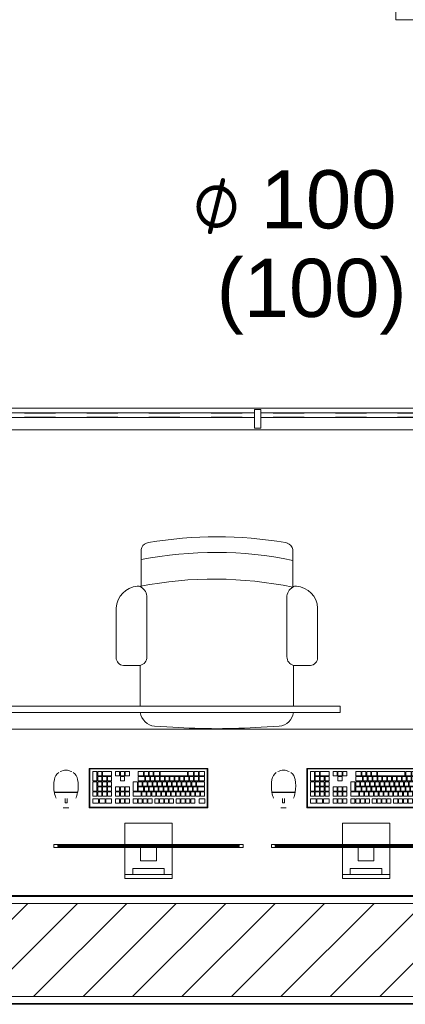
# Model space of a CAD drawing. Header units: metres. Extents: x 2.9 to 42.3, y -72.9 to -49.3.
# Tile 105 of 256: x 15.5 to 16.8, y -71.9 to -68.8. Entities that reach past the tile are written whole.
import ezdxf

# ---------------------------------------------------------------- set-up
doc = ezdxf.new("R2010")
doc.units = ezdxf.units.M
doc.linetypes.add('Traço', pattern=[0.006, 0.003, -0.003])
doc.linetypes.add('Traço_2_', pattern=[0.006, 0.003, -0.003])
for name, color, linetype, lineweight in [('A-FLOR', 7, 'Continuous', 18), ('A-GENM', 7, 'Continuous', 18), ('A-GLAZ', 7, 'Continuous', 18), ('A-WALL', 7, 'Continuous', 18), ('A-WALL-PATT', 7, 'Continuous', 18), ('DUTOS', 7, 'Continuous', 18), ('I-FURN', 7, 'Continuous', 18)]:
    doc.layers.add(name, color=color, linetype=linetype, lineweight=lineweight)
doc.layers.add('A-GLAZ-HDLN', color=7, linetype='Traço', lineweight=25, true_color=0x00007f)
doc.layers.add('M-HVAC-DUCT-IDEN', color=1, linetype='Continuous', lineweight=9, true_color=0xff0000)
doc.styles.add('Arial_1', font='arial.ttf', dxfattribs={"height": 0.1875})
doc.styles.add('Segoe UI Symbol', font='seguisym.ttf', dxfattribs={"height": 0.002381})
pattern_1 = [(50, (21.555, -62.929), (0.546555, -0.047815), [0.05715, -0.62865]), (355, (21.555, -62.929), (-0.105728, 0.573166), [0.04572, -0.50292]), (100.451, (21.601, -62.933), (0.440828, 0.52535), [0.04857, -0.53427]), (46.184, (21.555, -62.776), (0.813237, -0.12613), [0.08573, -0.94298]), (96.636, (21.623, -62.787), (0.71221, 0.742287), [0.07286, -0.80141]), (351.184, (21.555, -62.776), (0.712217, 0.742274), [0.06858, -0.75438]), (21, (21.631, -62.814), (0.454846, -0.306795), [0.05715, -0.62865]), (326, (21.631, -62.814), (0.185405, 0.55256), [0.04572, -0.50292]), (71.451, (21.669, -62.84), (0.64025, 0.245763), [0.04857, -0.53427]), (37.5, (21.555, -62.929), (0.009261, 0.2536672), [0.02515, -0.47168, 0.02515, -0.48539, -0.50482]), (37.5, (21.555, -62.929), (0.009261, 0.2536672), [-1.007, 0.02515, -0.47968]), (7.5, (21.555, -62.929), (0.200456, 0.300546), [0.02515, -0.26594, 0.02515, -0.46025, -0.1924]), (7.5, (21.555, -62.929), (0.200456, 0.300546), [-0.77648, 0.02515, -0.16726]), (327.5, (21.385, -62.929), (0.4067682, -0.0171882), [0.02515, -0.16535, 0.02515, -0.56921, -0.78867]), (327.5, (21.385, -62.929), (0.4067682, -0.0171882), [-0.78486, 0.02515, -0.76352]), (317.5, (21.309, -62.929), (0.444383, 0.076279), [0.02515, -0.2225, 0.02515, -0.36957, -0.56007]), (317.5, (21.309, -62.929), (0.444383, 0.076279), [-0.64237, 0.02515, -0.53492])]

# ---------------------------------------------------------------- blocks, each defined once
blk = doc.blocks.new('CADEIRA GIRATÓRIA OPERACIONAL COM BRAÇO - High Back Fully Upholstered-V6-2PAV')
at = {"layer": 'I-FURN', "color": 253, "true_color": 0xaaaaaa}
for p, q in [((-0.1421, -0.0052), (-0.2007, -0.0078)), ((0.2007, -0.0078), (0.1421, -0.0052)), ((-0.2469, -0.0722), (-0.2469, -0.2036)), ((0.2469, -0.2036), (0.2469, -0.0722)), ((-0.2469, -0.2036), (-0.3007, -0.2036)), ((0.3007, -0.2036), (0.2469, -0.2036)), ((-0.3242, -0.2293), (-0.3242, -0.3887)), ((-0.2252, -0.2315), (-0.2252, -0.4225)), ((0.2252, -0.2315), (0.2252, -0.4225)), ((0.3242, -0.3887), (0.3242, -0.2293)), ((-0.2439, -0.4559), (-0.2439, -0.5772)), ((0.2439, -0.5772), (0.2439, -0.4559))]:
    blk.add_line(p, q, dxfattribs=at)
for centre, radius, start, end in [((0, -1.953), 1.953, 85.8275, 94.1725), ((-0.195, -0.0595), 0.052, 96.2753, 171.5951), ((0.195, -0.0595), 0.052, 8.4049, 83.7247), ((-0.2983, -0.2293), 0.0259, 95.2759, 180), ((-0.2539, -0.2315), 0.0287, 360, 75.9119), ((0.2539, -0.2315), 0.0287, 104.0881, 180), ((0.2983, -0.2293), 0.0259, 360, 84.7241), ((-0.2492, -0.3843), 0.0751, 183.3831, 264.7806), ((0.2492, -0.3843), 0.0751, 275.2194, 356.6169), ((-0.2643, -0.4225), 0.0391, 301.4893, 360), ((0.2643, -0.4225), 0.0391, 180, 238.5107), ((-0.2543, -0.4408), 0.0184, 264.7806, 304.7545), ((0.0083, 0.7541), 1.236, 258.2294, 281.0827), ((0.2543, -0.4408), 0.0184, 235.2455, 275.2194), ((0.2543, -0.4408), 0.0184, 235.2455, 275.2194), ((0.0063, 0.6682), 1.236, 258.3229, 281.0827), ((-0.2192, -0.5734), 0.0249, 188.7931, 252.7089), ((-0.1985, -0.5252), 0.0773, 248.6542, 253.5306), ((0, 0.6572), 1.2757, 260.0509, 279.9491), ((0.1985, -0.5252), 0.0773, 286.4694, 291.3458), ((0.2192, -0.5734), 0.0249, 287.2911, 351.2069)]:
    blk.add_arc(centre, radius, start, end, dxfattribs=at)
blk = doc.blocks.new('COMPUTADOR_ TECLADO_MONITOR_MOUSE - Keyboard-V10-2PAV')
at = {"layer": 'A-GENM', "color": 253, "true_color": 0xaaaaaa}
for p, q in [((0.0762, 0.2274), (-0.0762, 0.2274)), ((-0.0762, 0.2274), (-0.0762, 0.2147)), ((0.0762, 0.2147), (0.0762, 0.2274)), ((-0.0762, 0.2147), (0.0762, 0.2147)), ((-0.0762, 0.2084), (-0.0762, 0.2147)), ((-0.0762, 0.1278), (-0.0762, 0.2084)), ((0.0508, 0.2147), (-0.0508, 0.2147)), ((-0.0508, 0.2147), (-0.0508, 0.1957)), ((-0.0508, 0.1957), (0.0508, 0.1957)), ((0.0508, 0.1957), (0.0508, 0.2147)), ((0.0762, 0.2147), (0.0762, 0.2084)), ((0.0762, 0.2084), (0.0762, 0.1278)), ((0.0254, 0.1711), (-0.0254, 0.1711)), ((-0.0254, 0.1711), (-0.0254, 0.1278)), ((0.0254, 0.1278), (0.0254, 0.1711)), ((0.3048, 0.1278), (-0.3048, 0.1278)), ((-0.3048, 0.1278), (-0.3048, 0.1183)), ((-0.0254, 0.1278), (0.0254, 0.1278)), ((0.3048, 0.1183), (0.3048, 0.1278)), ((-0.3048, 0.1183), (-0.2921, 0.1183)), ((-0.2921, 0.1183), (-0.2921, 0.1246)), ((-0.2921, 0.1246), (0.2921, 0.1246)), ((0.2921, 0.1246), (-0.2921, 0.1246)), ((-0.2921, 0.1246), (-0.2921, 0.1214)), ((-0.2921, 0.1214), (0.2921, 0.1214)), ((0.2921, 0.1183), (-0.2921, 0.1183)), ((-0.0762, 0.0496), (-0.0762, 0.1183)), ((0.0762, 0.1183), (0.0762, 0.0496)), ((0.2921, 0.1246), (0.2921, 0.1183)), ((0.2921, 0.1214), (0.2921, 0.1246)), ((0.2921, 0.1183), (0.3048, 0.1183)), ((-0.0762, 0.0496), (0.0762, 0.0496)), ((-0.1905, 0), (0.1905, 0)), ((-0.1905, -0.127), (-0.1905, 0)), ((-0.1889, -0.0032), (-0.1889, -0.1238)), ((0.1873, -0.0016), (-0.1873, -0.0016)), ((-0.1632, -0.0146), (-0.1808, -0.0146)), ((-0.1808, -0.0146), (-0.1808, -0.0285)), ((-0.1808, -0.0285), (-0.1632, -0.0285)), ((-0.1632, -0.0285), (-0.1632, -0.0146)), ((-0.1358, -0.0146), (-0.149, -0.0146)), ((-0.149, -0.0146), (-0.149, -0.0285)), ((-0.149, -0.0285), (-0.1358, -0.0285)), ((-0.1358, -0.0285), (-0.1358, -0.0146)), ((-0.1201, -0.0146), (-0.1333, -0.0146)), ((-0.1333, -0.0146), (-0.1333, -0.0285)), ((-0.1333, -0.0285), (-0.1201, -0.0285)), ((-0.1201, -0.0285), (-0.1201, -0.0146)), ((-0.1044, -0.0146), (-0.1177, -0.0146)), ((-0.1177, -0.0146), (-0.1177, -0.0285)), ((-0.1177, -0.0285), (-0.1044, -0.0285)), ((-0.1044, -0.0285), (-0.1044, -0.0146)), ((-0.0887, -0.0146), (-0.102, -0.0146)), ((-0.102, -0.0146), (-0.102, -0.0285)), ((-0.102, -0.0285), (-0.0887, -0.0285)), ((-0.0887, -0.0285), (-0.0887, -0.0146)), ((-0.0668, -0.0146), (-0.0801, -0.0146)), ((-0.0801, -0.0146), (-0.0801, -0.0285)), ((-0.0801, -0.0285), (-0.0668, -0.0285)), ((-0.0668, -0.0285), (-0.0668, -0.0146)), ((-0.0512, -0.0146), (-0.0644, -0.0146)), ((-0.0644, -0.0146), (-0.0644, -0.0285)), ((-0.0644, -0.0285), (-0.0512, -0.0285)), ((-0.0512, -0.0285), (-0.0512, -0.0146)), ((-0.0355, -0.0146), (-0.0488, -0.0146)), ((-0.0488, -0.0146), (-0.0488, -0.0285)), ((-0.0488, -0.0285), (-0.0355, -0.0285)), ((-0.0355, -0.0285), (-0.0355, -0.0146)), ((-0.0198, -0.0146), (-0.0331, -0.0146)), ((-0.0331, -0.0146), (-0.0331, -0.0285)), ((-0.0331, -0.0285), (-0.0198, -0.0285)), ((-0.0198, -0.0285), (-0.0198, -0.0146)), ((0.0021, -0.0146), (-0.0112, -0.0146)), ((-0.0112, -0.0146), (-0.0112, -0.0285)), ((-0.0112, -0.0285), (0.0021, -0.0285)), ((0.0021, -0.0285), (0.0021, -0.0146)), ((0.0177, -0.0146), (0.0045, -0.0146)), ((0.0045, -0.0146), (0.0045, -0.0285)), ((0.0045, -0.0285), (0.0177, -0.0285)), ((0.0177, -0.0285), (0.0177, -0.0146)), ((0.0334, -0.0146), (0.0202, -0.0146)), ((0.0202, -0.0146), (0.0202, -0.0285)), ((0.0202, -0.0285), (0.0334, -0.0285)), ((0.0334, -0.0285), (0.0334, -0.0146)), ((0.0491, -0.0146), (0.0358, -0.0146)), ((0.0358, -0.0146), (0.0358, -0.0285)), ((0.0358, -0.0285), (0.0491, -0.0285)), ((0.0491, -0.0285), (0.0491, -0.0146)), ((0.075, -0.0146), (0.0617, -0.0146)), ((0.0617, -0.0146), (0.0617, -0.0285)), ((0.0617, -0.0285), (0.075, -0.0285)), ((0.075, -0.0285), (0.075, -0.0146)), ((0.0906, -0.0146), (0.0774, -0.0146)), ((0.0774, -0.0146), (0.0774, -0.0285)), ((0.0774, -0.0285), (0.0906, -0.0285)), ((0.0906, -0.0285), (0.0906, -0.0146)), ((0.1063, -0.0146), (0.093, -0.0146)), ((0.093, -0.0146), (0.093, -0.0285)), ((0.093, -0.0285), (0.1063, -0.0285)), ((0.1063, -0.0285), (0.1063, -0.0146)), ((0.1372, -0.0146), (0.1188, -0.0146)), ((0.1188, -0.0146), (0.1188, -0.0285)), ((0.1188, -0.0285), (0.1372, -0.0285)), ((0.1372, -0.0285), (0.1372, -0.0146)), ((0.1581, -0.0146), (0.1398, -0.0146)), ((0.1398, -0.0146), (0.1398, -0.0285)), ((0.1398, -0.0285), (0.1581, -0.0285)), ((0.1581, -0.0285), (0.1581, -0.0146)), ((0.1791, -0.0146), (0.1607, -0.0146)), ((0.1607, -0.0146), (0.1607, -0.0285)), ((0.1607, -0.0285), (0.1791, -0.0285)), ((0.1791, -0.0285), (0.1791, -0.0146)), ((0.1889, -0.1238), (0.1889, -0.0032)), ((0.1905, 0), (0.1905, -0.127)), ((0.2742, 0), (0.2569, 0)), ((0.2686, -0.0156), (0.2622, -0.0156)), ((0.2622, -0.0156), (0.2622, -0.0303)), ((0.2686, -0.0303), (0.2686, -0.0156)), ((-0.1671, -0.0376), (-0.1804, -0.0376)), ((-0.1804, -0.0376), (-0.1804, -0.0515)), ((-0.1804, -0.0515), (-0.1671, -0.0515)), ((-0.1591, -0.0539), (-0.1804, -0.0539)), ((-0.1804, -0.0539), (-0.1804, -0.0678)), ((-0.1671, -0.0515), (-0.1671, -0.0376)), ((-0.1514, -0.0376), (-0.1647, -0.0376)), ((-0.1647, -0.0376), (-0.1647, -0.0515)), ((-0.1647, -0.0515), (-0.1514, -0.0515)), ((-0.1591, -0.0678), (-0.1591, -0.0539)), ((-0.1434, -0.0539), (-0.1566, -0.0539)), ((-0.1566, -0.0539), (-0.1566, -0.0678)), ((-0.1514, -0.0515), (-0.1514, -0.0376)), ((-0.1358, -0.0376), (-0.149, -0.0376)), ((-0.149, -0.0376), (-0.149, -0.0515)), ((-0.149, -0.0515), (-0.1358, -0.0515)), ((-0.1434, -0.0678), (-0.1434, -0.0539)), ((-0.1277, -0.0539), (-0.141, -0.0539)), ((-0.141, -0.0539), (-0.141, -0.0678)), ((-0.1358, -0.0515), (-0.1358, -0.0376)), ((-0.1201, -0.0376), (-0.1333, -0.0376)), ((-0.1333, -0.0376), (-0.1333, -0.0515)), ((-0.1333, -0.0515), (-0.1201, -0.0515)), ((-0.1277, -0.0678), (-0.1277, -0.0539)), ((-0.112, -0.0539), (-0.1253, -0.0539)), ((-0.1253, -0.0539), (-0.1253, -0.0678)), ((-0.1201, -0.0515), (-0.1201, -0.0376)), ((-0.1044, -0.0376), (-0.1177, -0.0376)), ((-0.1177, -0.0376), (-0.1177, -0.0515)), ((-0.1177, -0.0515), (-0.1044, -0.0515)), ((-0.112, -0.0678), (-0.112, -0.0539)), ((-0.0964, -0.0539), (-0.1096, -0.0539)), ((-0.1096, -0.0539), (-0.1096, -0.0678)), ((-0.1044, -0.0515), (-0.1044, -0.0376)), ((-0.0887, -0.0376), (-0.102, -0.0376)), ((-0.102, -0.0376), (-0.102, -0.0515)), ((-0.102, -0.0515), (-0.0887, -0.0515)), ((-0.0964, -0.0678), (-0.0964, -0.0539)), ((-0.0807, -0.0539), (-0.0939, -0.0539)), ((-0.0939, -0.0539), (-0.0939, -0.0678)), ((-0.0887, -0.0515), (-0.0887, -0.0376)), ((-0.0731, -0.0376), (-0.0863, -0.0376)), ((-0.0863, -0.0376), (-0.0863, -0.0515)), ((-0.0863, -0.0515), (-0.0731, -0.0515)), ((-0.0807, -0.0678), (-0.0807, -0.0539)), ((-0.065, -0.0539), (-0.0783, -0.0539)), ((-0.0783, -0.0539), (-0.0783, -0.0678)), ((-0.0731, -0.0515), (-0.0731, -0.0376)), ((-0.0574, -0.0376), (-0.0706, -0.0376)), ((-0.0706, -0.0376), (-0.0706, -0.0515)), ((-0.0706, -0.0515), (-0.0574, -0.0515)), ((-0.065, -0.0678), (-0.065, -0.0539)), ((-0.0493, -0.0539), (-0.0626, -0.0539)), ((-0.0626, -0.0539), (-0.0626, -0.0678)), ((-0.0574, -0.0515), (-0.0574, -0.0376)), ((-0.0417, -0.0376), (-0.055, -0.0376)), ((-0.055, -0.0376), (-0.055, -0.0515)), ((-0.055, -0.0515), (-0.0417, -0.0515)), ((-0.0493, -0.0678), (-0.0493, -0.0539)), ((-0.0336, -0.0539), (-0.0469, -0.0539)), ((-0.0469, -0.0539), (-0.0469, -0.0678)), ((-0.0417, -0.0515), (-0.0417, -0.0376)), ((-0.026, -0.0376), (-0.0393, -0.0376)), ((-0.0393, -0.0376), (-0.0393, -0.0515)), ((-0.0393, -0.0515), (-0.026, -0.0515)), ((-0.0336, -0.0678), (-0.0336, -0.0539)), ((-0.018, -0.0539), (-0.0312, -0.0539)), ((-0.0312, -0.0539), (-0.0312, -0.0678)), ((-0.026, -0.0515), (-0.026, -0.0376)), ((-0.0103, -0.0376), (-0.0236, -0.0376)), ((-0.0236, -0.0376), (-0.0236, -0.0515)), ((-0.0236, -0.0515), (-0.0103, -0.0515)), ((-0.018, -0.0678), (-0.018, -0.0539)), ((-0.0023, -0.0539), (-0.0156, -0.0539)), ((-0.0156, -0.0539), (-0.0156, -0.0678)), ((-0.0103, -0.0515), (-0.0103, -0.0376)), ((0.0053, -0.0376), (-0.0079, -0.0376)), ((-0.0079, -0.0376), (-0.0079, -0.0515)), ((-0.0079, -0.0515), (0.0053, -0.0515)), ((-0.0023, -0.0678), (-0.0023, -0.0539)), ((0.0134, -0.0539), (0.0001, -0.0539)), ((0.0001, -0.0539), (0.0001, -0.0678)), ((0.0053, -0.0515), (0.0053, -0.0376)), ((0.021, -0.0376), (0.0077, -0.0376)), ((0.0077, -0.0376), (0.0077, -0.0515)), ((0.0077, -0.0515), (0.021, -0.0515)), ((0.0134, -0.0678), (0.0134, -0.0539)), ((0.0334, -0.0539), (0.0158, -0.0539)), ((0.0158, -0.0539), (0.0158, -0.0678)), ((0.021, -0.0515), (0.021, -0.0376)), ((0.0491, -0.0376), (0.0234, -0.0376)), ((0.0234, -0.0376), (0.0234, -0.0515)), ((0.0234, -0.0515), (0.0491, -0.0515)), ((0.0334, -0.0678), (0.0334, -0.0539)), ((0.0491, -0.0539), (0.0359, -0.0539)), ((0.0359, -0.0539), (0.0359, -0.0841)), ((0.0491, -0.0515), (0.0491, -0.0376)), ((0.0491, -0.0841), (0.0491, -0.0539)), ((0.075, -0.0376), (0.0617, -0.0376)), ((0.0617, -0.0376), (0.0617, -0.0515)), ((0.0617, -0.0515), (0.075, -0.0515)), ((0.0617, -0.0539), (0.0617, -0.0678)), ((0.075, -0.0539), (0.0617, -0.0539)), ((0.075, -0.0515), (0.075, -0.0376)), ((0.075, -0.0678), (0.075, -0.0539)), ((0.0906, -0.0376), (0.0774, -0.0376)), ((0.0774, -0.0376), (0.0774, -0.0515)), ((0.0774, -0.0515), (0.0906, -0.0515)), ((0.0774, -0.0539), (0.0774, -0.0678)), ((0.0906, -0.0539), (0.0774, -0.0539)), ((0.0906, -0.0515), (0.0906, -0.0376)), ((0.0906, -0.0678), (0.0906, -0.0539)), ((0.1063, -0.0376), (0.093, -0.0376)), ((0.093, -0.0376), (0.093, -0.0515)), ((0.093, -0.0515), (0.1063, -0.0515)), ((0.093, -0.0539), (0.093, -0.0678)), ((0.1063, -0.0539), (0.093, -0.0539)), ((0.1063, -0.0515), (0.1063, -0.0376)), ((0.1063, -0.0678), (0.1063, -0.0539)), ((0.1321, -0.0376), (0.1188, -0.0376)), ((0.1188, -0.0376), (0.1188, -0.0515)), ((0.1188, -0.0515), (0.1321, -0.0515)), ((0.1321, -0.0539), (0.1188, -0.0539)), ((0.1188, -0.0539), (0.1188, -0.0678)), ((0.1321, -0.0515), (0.1321, -0.0376)), ((0.1321, -0.0678), (0.1321, -0.0539)), ((0.1477, -0.0376), (0.1345, -0.0376)), ((0.1345, -0.0376), (0.1345, -0.0515)), ((0.1345, -0.0515), (0.1477, -0.0515)), ((0.1477, -0.0539), (0.1345, -0.0539)), ((0.1345, -0.0539), (0.1345, -0.0678)), ((0.1477, -0.0515), (0.1477, -0.0376)), ((0.1477, -0.0678), (0.1477, -0.0539)), ((0.1634, -0.0376), (0.1501, -0.0376)), ((0.1501, -0.0376), (0.1501, -0.0515)), ((0.1501, -0.0515), (0.1634, -0.0515)), ((0.1634, -0.0539), (0.1501, -0.0539)), ((0.1501, -0.0539), (0.1501, -0.0678)), ((0.1634, -0.0515), (0.1634, -0.0376)), ((0.1634, -0.0678), (0.1634, -0.0539)), ((0.1791, -0.0376), (0.1658, -0.0376)), ((0.1658, -0.0376), (0.1658, -0.0515)), ((0.1658, -0.0515), (0.1791, -0.0515)), ((0.1791, -0.0539), (0.1658, -0.0539)), ((0.1658, -0.0539), (0.1658, -0.0841)), ((0.1791, -0.0515), (0.1791, -0.0376)), ((0.1791, -0.0841), (0.1791, -0.0539)), ((0.3031, -0.0502), (0.228, -0.0502)), ((0.303, -0.0493), (0.2281, -0.0493)), ((0.229, -0.0493), (0.229, -0.0502)), ((0.229, -0.0502), (0.229, -0.0493)), ((0.3022, -0.0502), (0.3022, -0.0493)), ((0.3022, -0.0493), (0.3022, -0.0502)), ((-0.1804, -0.0678), (-0.1591, -0.0678)), ((-0.1547, -0.0702), (-0.1804, -0.0702)), ((-0.1804, -0.0702), (-0.1804, -0.0841)), ((-0.1804, -0.0841), (-0.1547, -0.0841)), ((-0.163, -0.0865), (-0.1804, -0.0865)), ((-0.1804, -0.0865), (-0.1804, -0.1004)), ((-0.163, -0.1004), (-0.163, -0.0865)), ((-0.1473, -0.0865), (-0.1606, -0.0865)), ((-0.1606, -0.0865), (-0.1606, -0.1004)), ((-0.1566, -0.0678), (-0.1434, -0.0678)), ((-0.1547, -0.0841), (-0.1547, -0.0702)), ((-0.139, -0.0702), (-0.1523, -0.0702)), ((-0.1523, -0.0702), (-0.1523, -0.0841)), ((-0.1523, -0.0841), (-0.139, -0.0841)), ((-0.1473, -0.1004), (-0.1473, -0.0865)), ((-0.1317, -0.0865), (-0.1449, -0.0865)), ((-0.1449, -0.0865), (-0.1449, -0.1004)), ((-0.141, -0.0678), (-0.1277, -0.0678)), ((-0.139, -0.0841), (-0.139, -0.0702)), ((-0.1233, -0.0702), (-0.1366, -0.0702)), ((-0.1366, -0.0702), (-0.1366, -0.0841)), ((-0.1366, -0.0841), (-0.1233, -0.0841)), ((-0.1317, -0.1004), (-0.1317, -0.0865)), ((-0.116, -0.0865), (-0.1292, -0.0865)), ((-0.1292, -0.0865), (-0.1292, -0.1004)), ((-0.1253, -0.0678), (-0.112, -0.0678)), ((-0.1233, -0.0841), (-0.1233, -0.0702)), ((-0.1076, -0.0702), (-0.1209, -0.0702)), ((-0.1209, -0.0702), (-0.1209, -0.0841)), ((-0.1209, -0.0841), (-0.1076, -0.0841)), ((-0.116, -0.1004), (-0.116, -0.0865)), ((-0.1003, -0.0865), (-0.1136, -0.0865)), ((-0.1136, -0.0865), (-0.1136, -0.1004)), ((-0.1096, -0.0678), (-0.0964, -0.0678)), ((-0.1076, -0.0841), (-0.1076, -0.0702)), ((-0.092, -0.0702), (-0.1052, -0.0702)), ((-0.1052, -0.0702), (-0.1052, -0.0841)), ((-0.1052, -0.0841), (-0.092, -0.0841)), ((-0.1003, -0.1004), (-0.1003, -0.0865)), ((-0.0846, -0.0865), (-0.0979, -0.0865)), ((-0.0979, -0.0865), (-0.0979, -0.1004)), ((-0.0939, -0.0678), (-0.0807, -0.0678)), ((-0.092, -0.0841), (-0.092, -0.0702)), ((-0.0763, -0.0702), (-0.0896, -0.0702)), ((-0.0896, -0.0702), (-0.0896, -0.0841)), ((-0.0896, -0.0841), (-0.0763, -0.0841)), ((-0.0846, -0.1004), (-0.0846, -0.0865)), ((-0.069, -0.0865), (-0.0822, -0.0865)), ((-0.0822, -0.0865), (-0.0822, -0.1004)), ((-0.0783, -0.0678), (-0.065, -0.0678)), ((-0.0763, -0.0841), (-0.0763, -0.0702)), ((-0.0606, -0.0702), (-0.0739, -0.0702)), ((-0.0739, -0.0702), (-0.0739, -0.0841)), ((-0.0739, -0.0841), (-0.0606, -0.0841)), ((-0.069, -0.1004), (-0.069, -0.0865)), ((-0.0533, -0.0865), (-0.0665, -0.0865)), ((-0.0665, -0.0865), (-0.0665, -0.1004)), ((-0.0626, -0.0678), (-0.0493, -0.0678)), ((-0.0606, -0.0841), (-0.0606, -0.0702)), ((-0.0449, -0.0702), (-0.0582, -0.0702)), ((-0.0582, -0.0702), (-0.0582, -0.0841)), ((-0.0582, -0.0841), (-0.0449, -0.0841)), ((-0.0533, -0.1004), (-0.0533, -0.0865)), ((-0.0376, -0.0865), (-0.0509, -0.0865)), ((-0.0509, -0.0865), (-0.0509, -0.1004)), ((-0.0469, -0.0678), (-0.0336, -0.0678)), ((-0.0449, -0.0841), (-0.0449, -0.0702)), ((-0.0293, -0.0702), (-0.0425, -0.0702)), ((-0.0425, -0.0702), (-0.0425, -0.0841)), ((-0.0425, -0.0841), (-0.0293, -0.0841)), ((-0.0376, -0.1004), (-0.0376, -0.0865)), ((-0.0219, -0.0865), (-0.0352, -0.0865)), ((-0.0352, -0.0865), (-0.0352, -0.1004)), ((-0.0312, -0.0678), (-0.018, -0.0678)), ((-0.0293, -0.0841), (-0.0293, -0.0702)), ((-0.0136, -0.0702), (-0.0268, -0.0702)), ((-0.0268, -0.0702), (-0.0268, -0.0841)), ((-0.0268, -0.0841), (-0.0136, -0.0841)), ((-0.0219, -0.1004), (-0.0219, -0.0865)), ((-0.0062, -0.0865), (-0.0195, -0.0865)), ((-0.0195, -0.0865), (-0.0195, -0.1004)), ((-0.0156, -0.0678), (-0.0023, -0.0678)), ((-0.0136, -0.0841), (-0.0136, -0.0702)), ((0.0021, -0.0702), (-0.0112, -0.0702)), ((-0.0112, -0.0702), (-0.0112, -0.0841)), ((-0.0112, -0.0841), (0.0021, -0.0841)), ((-0.0062, -0.1004), (-0.0062, -0.0865)), ((0.0094, -0.0865), (-0.0038, -0.0865)), ((-0.0038, -0.0865), (-0.0038, -0.1004)), ((0.0001, -0.0678), (0.0134, -0.0678)), ((0.0021, -0.0841), (0.0021, -0.0702)), ((0.0178, -0.0702), (0.0045, -0.0702)), ((0.0045, -0.0702), (0.0045, -0.0841)), ((0.0045, -0.0841), (0.0178, -0.0841)), ((0.0094, -0.1004), (0.0094, -0.0865)), ((0.0334, -0.0865), (0.0118, -0.0865)), ((0.0118, -0.0865), (0.0118, -0.1004)), ((0.0158, -0.0678), (0.0334, -0.0678)), ((0.0178, -0.0841), (0.0178, -0.0702)), ((0.0334, -0.0702), (0.0202, -0.0702)), ((0.0202, -0.0702), (0.0202, -0.0841)), ((0.0202, -0.0841), (0.0334, -0.0841)), ((0.0334, -0.0841), (0.0334, -0.0702)), ((0.0334, -0.1004), (0.0334, -0.0865)), ((0.0359, -0.0841), (0.0491, -0.0841)), ((0.0617, -0.0678), (0.075, -0.0678)), ((0.0774, -0.0678), (0.0906, -0.0678)), ((0.0906, -0.0865), (0.0774, -0.0865)), ((0.0774, -0.0865), (0.0774, -0.1004)), ((0.0906, -0.1004), (0.0906, -0.0865)), ((0.093, -0.0678), (0.1063, -0.0678)), ((0.1188, -0.0678), (0.1321, -0.0678)), ((0.1321, -0.0702), (0.1188, -0.0702)), ((0.1188, -0.0702), (0.1188, -0.0841)), ((0.1188, -0.0841), (0.1321, -0.0841)), ((0.1321, -0.0865), (0.1188, -0.0865)), ((0.1188, -0.0865), (0.1188, -0.1004)), ((0.1321, -0.0841), (0.1321, -0.0702)), ((0.1321, -0.1004), (0.1321, -0.0865)), ((0.1345, -0.0678), (0.1477, -0.0678)), ((0.1477, -0.0702), (0.1345, -0.0702)), ((0.1345, -0.0702), (0.1345, -0.0841)), ((0.1345, -0.0841), (0.1477, -0.0841)), ((0.1477, -0.0865), (0.1345, -0.0865)), ((0.1345, -0.0865), (0.1345, -0.1004)), ((0.1477, -0.0841), (0.1477, -0.0702)), ((0.1477, -0.1004), (0.1477, -0.0865)), ((0.1501, -0.0678), (0.1634, -0.0678)), ((0.1634, -0.0702), (0.1501, -0.0702)), ((0.1501, -0.0702), (0.1501, -0.0841)), ((0.1501, -0.0841), (0.1634, -0.0841)), ((0.1634, -0.0865), (0.1501, -0.0865)), ((0.1501, -0.0865), (0.1501, -0.1004)), ((0.1634, -0.0841), (0.1634, -0.0702)), ((0.1634, -0.1004), (0.1634, -0.0865)), ((0.1658, -0.0841), (0.1791, -0.0841)), ((0.1791, -0.0865), (0.1658, -0.0865)), ((0.1658, -0.0865), (0.1658, -0.1167)), ((0.1791, -0.1167), (0.1791, -0.0865)), ((-0.1873, -0.1254), (0.1873, -0.1254)), ((-0.1804, -0.1004), (-0.163, -0.1004)), ((-0.163, -0.1028), (-0.1804, -0.1028)), ((-0.1804, -0.1028), (-0.1804, -0.1167)), ((-0.1804, -0.1167), (-0.163, -0.1167)), ((-0.163, -0.1167), (-0.163, -0.1028)), ((-0.1606, -0.1004), (-0.1473, -0.1004)), ((-0.1473, -0.1028), (-0.1606, -0.1028)), ((-0.1606, -0.1028), (-0.1606, -0.1167)), ((-0.1606, -0.1167), (-0.1473, -0.1167)), ((-0.1473, -0.1167), (-0.1473, -0.1028)), ((-0.1449, -0.1004), (-0.1317, -0.1004)), ((-0.1275, -0.1028), (-0.1449, -0.1028)), ((-0.1449, -0.1028), (-0.1449, -0.1167)), ((-0.1449, -0.1167), (-0.1275, -0.1167)), ((-0.1292, -0.1004), (-0.116, -0.1004)), ((-0.1275, -0.1167), (-0.1275, -0.1028)), ((-0.0372, -0.1028), (-0.1251, -0.1028)), ((-0.1251, -0.1028), (-0.1251, -0.1167)), ((-0.1251, -0.1167), (-0.0372, -0.1167)), ((-0.1136, -0.1004), (-0.1003, -0.1004)), ((-0.0979, -0.1004), (-0.0846, -0.1004)), ((-0.0822, -0.1004), (-0.069, -0.1004)), ((-0.0665, -0.1004), (-0.0533, -0.1004)), ((-0.0509, -0.1004), (-0.0376, -0.1004)), ((-0.0372, -0.1167), (-0.0372, -0.1028)), ((-0.0352, -0.1004), (-0.0219, -0.1004)), ((-0.0176, -0.1028), (-0.0348, -0.1028)), ((-0.0348, -0.1028), (-0.0348, -0.1167)), ((-0.0348, -0.1167), (-0.0176, -0.1167)), ((-0.0195, -0.1004), (-0.0062, -0.1004)), ((-0.0176, -0.1167), (-0.0176, -0.1028)), ((-0.0019, -0.1028), (-0.0152, -0.1028)), ((-0.0152, -0.1028), (-0.0152, -0.1167)), ((-0.0152, -0.1167), (-0.0019, -0.1167)), ((-0.0038, -0.1004), (0.0094, -0.1004)), ((-0.0019, -0.1167), (-0.0019, -0.1028)), ((0.0138, -0.1028), (0.0005, -0.1028)), ((0.0005, -0.1028), (0.0005, -0.1167)), ((0.0005, -0.1167), (0.0138, -0.1167)), ((0.0118, -0.1004), (0.0334, -0.1004)), ((0.0138, -0.1167), (0.0138, -0.1028)), ((0.0334, -0.1028), (0.0162, -0.1028)), ((0.0162, -0.1028), (0.0162, -0.1167)), ((0.0162, -0.1167), (0.0334, -0.1167)), ((0.0334, -0.1167), (0.0334, -0.1028)), ((0.0617, -0.1028), (0.0617, -0.1167)), ((0.075, -0.1028), (0.0617, -0.1028)), ((0.0617, -0.1167), (0.075, -0.1167)), ((0.075, -0.1167), (0.075, -0.1028)), ((0.0774, -0.1004), (0.0906, -0.1004)), ((0.0774, -0.1028), (0.0774, -0.1167)), ((0.0906, -0.1028), (0.0774, -0.1028)), ((0.0774, -0.1167), (0.0906, -0.1167)), ((0.0906, -0.1167), (0.0906, -0.1028)), ((0.093, -0.1028), (0.093, -0.1167)), ((0.1063, -0.1028), (0.093, -0.1028)), ((0.093, -0.1167), (0.1063, -0.1167)), ((0.1063, -0.1167), (0.1063, -0.1028)), ((0.1188, -0.1004), (0.1321, -0.1004)), ((0.1477, -0.1028), (0.1188, -0.1028)), ((0.1188, -0.1028), (0.1188, -0.1167)), ((0.1188, -0.1167), (0.1477, -0.1167)), ((0.1345, -0.1004), (0.1477, -0.1004)), ((0.1477, -0.1167), (0.1477, -0.1028)), ((0.1501, -0.1004), (0.1634, -0.1004)), ((0.1634, -0.1028), (0.1501, -0.1028)), ((0.1501, -0.1028), (0.1501, -0.1167)), ((0.1501, -0.1167), (0.1634, -0.1167)), ((0.1634, -0.1167), (0.1634, -0.1028)), ((0.1658, -0.1167), (0.1791, -0.1167)), ((0.1905, -0.127), (-0.1905, -0.127))]:
    blk.add_line(p, q, dxfattribs=at)
for centre, radius, start, end in [((-0.1873, -0.0032), 0.00159, 90, 180), ((0.1873, -0.0032), 0.00159, 0, 90), ((0.3085, -0.0631), 0.0815, 156.5946, 170.2657), ((0.2227, -0.0631), 0.0815, 9.7343, 23.4054), ((0.3509, -0.0704), 0.1246, 170.6435, 189.7343), ((0.1802, -0.0704), 0.1246, 350.2657, 9.3565), ((0.2619, -0.0857), 0.0343, 189.7343, 235.0949), ((0.2692, -0.0857), 0.0343, 304.9051, 350.2657), ((-0.1873, -0.1238), 0.00159, 180, 270), ((0.1873, -0.1238), 0.00159, 270, 0), ((0.2697, -0.0694), 0.0523, 244.5006, 265.4994), ((0.2615, -0.0694), 0.0523, 274.5006, 295.4994)]:
    blk.add_arc(centre, radius, start, end, dxfattribs=at)
blk = doc.blocks.new('JANELA1 - Paineis _2x1_ 2 x 1_00-7022496-2PAV')
at = {"layer": 'A-GLAZ', "color": 253, "true_color": 0xaaaaaa}
for p, q in [((-0.97, 0.035), (-1, 0.035)), ((-1, 0.035), (-1, -0.035)), ((-0.97, 0.03), (-0.97, 0.035)), ((-0.97, 0.035), (0.97, 0.035)), ((1, 0.035), (0.97, 0.035)), ((0.97, 0.035), (0.97, 0.03)), ((1, -0.035), (1, 0.035)), ((-0.95, 0.03), (-0.97, 0.03)), ((-0.97, 0.03), (-0.97, -0.03)), ((-0.95, -0.03), (-0.95, 0.03)), ((0.01, 0.03), (-0.01, 0.03)), ((-0.01, 0.03), (-0.01, -0.03)), ((0.01, -0.03), (0.01, 0.03)), ((0.97, 0.03), (0.95, 0.03)), ((0.95, 0.03), (0.95, -0.03)), ((0.97, -0.03), (0.97, 0.03)), ((-0.97, -0.03), (-0.95, -0.03)), ((-0.97, -0.035), (-0.97, -0.03)), ((-0.01, -0.005), (-0.95, -0.005)), ((-0.95, -0.02), (-0.01, -0.02)), ((-0.01, -0.03), (0.01, -0.03)), ((0.95, -0.005), (0.01, -0.005)), ((0.01, -0.02), (0.95, -0.02)), ((0.95, -0.03), (0.97, -0.03)), ((0.97, -0.03), (0.97, -0.035)), ((-1, -0.035), (-0.97, -0.035)), ((0.97, -0.035), (-0.97, -0.035)), ((0.97, -0.035), (1, -0.035))]:
    blk.add_line(p, q, dxfattribs=at)
at = {"layer": 'A-GLAZ-HDLN', "color": 9, "linetype": 'Traço_2_', "true_color": 0xaaaad4}
for p, q in [((-1, -0.035), (-1, 0.035)), ((-1, 0.035), (-0.97, 0.035)), ((-0.97, 0.035), (-0.97, -0.035)), ((0.97, -0.035), (0.97, 0.035)), ((0.97, 0.035), (1, 0.035)), ((1, 0.035), (1, -0.035)), ((-0.95, -0.02), (-0.95, -0.005)), ((-0.95, -0.005), (0.95, -0.005)), ((0.95, -0.02), (-0.95, -0.02)), ((0.95, -0.005), (0.95, -0.02)), ((-0.97, -0.035), (-1, -0.035)), ((1, -0.035), (0.97, -0.035))]:
    blk.add_line(p, q, dxfattribs=at)
blk = doc.blocks.new('Led_Stripe_11805 - Led_Stripe_11805-8119667-2PAV')
at = {"layer": 'A-GENM', "color": 253, "true_color": 0xaaaaaa}
for p, q in [((-2, 0.01), (2, 0.01)), ((2, 0.01), (2, -0.01)), ((2, -0.01), (-2, -0.01))]:
    blk.add_line(p, q, dxfattribs=at)
blk = doc.blocks.new('4 GRE - ESCOLA DE CINEMA E AUDIOVISUAL CINE REX R07_rvt-1-2PAV')
at = {"layer": 'A-WALL-PATT', "true_color": 0xd4d4d4}
h = blk.add_hatch(dxfattribs=at)
h.set_pattern_fill('FP_1', color=254, style=0, pattern_type=2)
h.set_pattern_definition(pattern_1)
h.paths.add_polyline_path([(11.4698, -71.9394), (11.4723, -71.9394), (11.4723, -71.5944), (15.0596, -71.5944), (15.0596, -71.5919), (11.4698, -71.5919), (11.4698, -71.5944)])
h.paths.add_polyline_path([(16.431, -71.5944), (17.0901, -71.5944), (17.0901, -71.5919), (15.2596, -71.5928), (15.2596, -71.5944), (15.815, -71.5944)])
h = blk.add_hatch(dxfattribs=at)
h.set_pattern_fill('FP_2', color=254, style=0, pattern_type=2)
h.set_pattern_definition([(45, (21.555, -62.929), (-0.0795495, 0.0795495), [])])
h.paths.add_polyline_path([(17.0901, -71.9169), (17.0901, -71.8793), (17.0502, -71.8793), (17.0502, -71.7293), (17.0901, -71.7293), (17.0901, -71.6169), (15.2596, -71.6169), (15.2596, -71.7293), (15.0596, -71.7293), (15.0596, -71.6169), (11.4948, -71.6169), (11.4948, -71.9169), (17.0471, -71.9169)])
h = blk.add_hatch(dxfattribs=at)
h.set_pattern_fill('FP_1', color=254, style=0, pattern_type=2)
h.set_pattern_definition(pattern_1)
h.paths.add_polyline_path([(17.0901, -71.9419), (17.0901, -71.9394), (11.4698, -71.9394), (11.4698, -71.9419), (17.0471, -71.9419)])
at = {"layer": 'A-FLOR', "color": 253, "true_color": 0xaaaaaa}
blk.add_line((16.9877, -71.0552), (13.7857, -71.0552), dxfattribs=at)
at = {"layer": 'A-WALL', "color": 253, "true_color": 0xaaaaaa}
for p, q in [((17.0901, -71.5919), (15.2596, -71.5919)), ((15.2596, -71.5944), (17.0901, -71.5944)), ((15.2596, -71.6169), (17.0901, -71.6169)), ((11.4948, -71.9169), (17.0901, -71.9169)), ((11.4698, -71.9419), (17.0901, -71.9419)), ((11.4723, -71.9394), (17.0901, -71.9394))]:
    blk.add_line(p, q, dxfattribs=at)
at = {"layer": 'A-GENM', "color": 253, "lineweight": 18, "true_color": 0xaaaaaa, "extrusion": (0, 0, -1), "rotation": 180}
blk.add_blockref('Led_Stripe_11805 - Led_Stripe_11805-8119667-2PAV', (-14.576, -70.9919), dxfattribs=at)
at = {"layer": 'A-GENM', "color": 253, "lineweight": 18, "true_color": 0xaaaaaa, "rotation": 180}
for p in [(15.9598, -71.309), (16.6598, -71.309)]:
    blk.add_blockref('COMPUTADOR_ TECLADO_MONITOR_MOUSE - Keyboard-V10-2PAV', p, dxfattribs=at)
at = {"layer": 'A-GLAZ', "color": 253, "lineweight": 18, "true_color": 0xaaaaaa, "rotation": 180}
blk.add_blockref('JANELA1 - Paineis _2x1_ 2 x 1_00-7022496-2PAV', (16.311, -70.0564), dxfattribs=at)
at = {"layer": 'I-FURN', "color": 253, "lineweight": 18, "true_color": 0xaaaaaa, "rotation": 180}
blk.add_blockref('CADEIRA GIRATÓRIA OPERACIONAL COM BRAÇO - High Back Fully Upholstered-V6-2PAV', (16.1798, -71.0541), dxfattribs=at)
blk = doc.blocks.new('M_Identificador de duto flexível redondo_VAZÃO_ - M_Identificador de duto flexível redondo_VAZÃO_-828469-2PAV')
at = {"layer": 'M-HVAC-DUCT-IDEN', "color": 7, "insert": (-0.005729, 0.000674), "char_height": 0.00238125, "width": 0.00336709, "attachment_point": 1, "style": 'Segoe UI Symbol', "bg_fill": 3, "box_fill_scale": 1.25, "bg_fill_color": 256, "bg_fill_true_color": 13158600, "bg_fill_transparency": 0}
blk.add_mtext('\\fSegoe UI Symbol|b0|i0|c254|p34|;⌀', dxfattribs=at)

msp = doc.modelspace()

# ---------------------------------------------------------------- linework, layer by layer
at = {"layer": 'DUTOS', "color": 96, "true_color": 0x008000}
for p, q in [((16.755, -68.7702), (16.755, -68.4702)), ((36.0954, -68.7702), (16.755, -68.7702))]:
    msp.add_line(p, q, dxfattribs=at)

# ---------------------------------------------------------------- block references
at = {"lineweight": 5}
msp.add_blockref('4 GRE - ESCOLA DE CINEMA E AUDIOVISUAL CINE REX R07_rvt-1-2PAV', (0, 0), dxfattribs=at)

# ---------------------------------------------------------------- next in the draw order: block references
at = {"layer": 'M-HVAC-DUCT-IDEN', "color": 7, "xscale": 74.99999999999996, "yscale": 74.99999999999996, "zscale": 74.99999999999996}
msp.add_blockref('M_Identificador de duto flexível redondo_VAZÃO_ - M_Identificador de duto flexível redondo_VAZÃO_-828469-2PAV', (16.5327, -69.323), dxfattribs=at)

# ---------------------------------------------------------------- next in the draw order: texts
at = {"layer": 'M-HVAC-DUCT-IDEN', "color": 7, "insert": (16.1788, -69.5404), "char_height": 0.1875, "width": 0.739557, "attachment_point": 1, "style": 'Arial_1', "bg_fill": 3, "box_fill_scale": 1.25, "bg_fill_color": 256, "bg_fill_true_color": 13158600, "bg_fill_transparency": 0}
msp.add_mtext('(100)', dxfattribs=at)

# ---------------------------------------------------------------- next in the draw order: texts
at = {"layer": 'M-HVAC-DUCT-IDEN', "color": 7, "insert": (16.3206, -69.2551), "char_height": 0.1875, "width": 0.523101, "attachment_point": 1, "style": 'Arial_1', "bg_fill": 3, "box_fill_scale": 1.25, "bg_fill_color": 256, "bg_fill_true_color": 13158600, "bg_fill_transparency": 0}
msp.add_mtext('100', dxfattribs=at)

doc.saveas('drawing.dxf')
